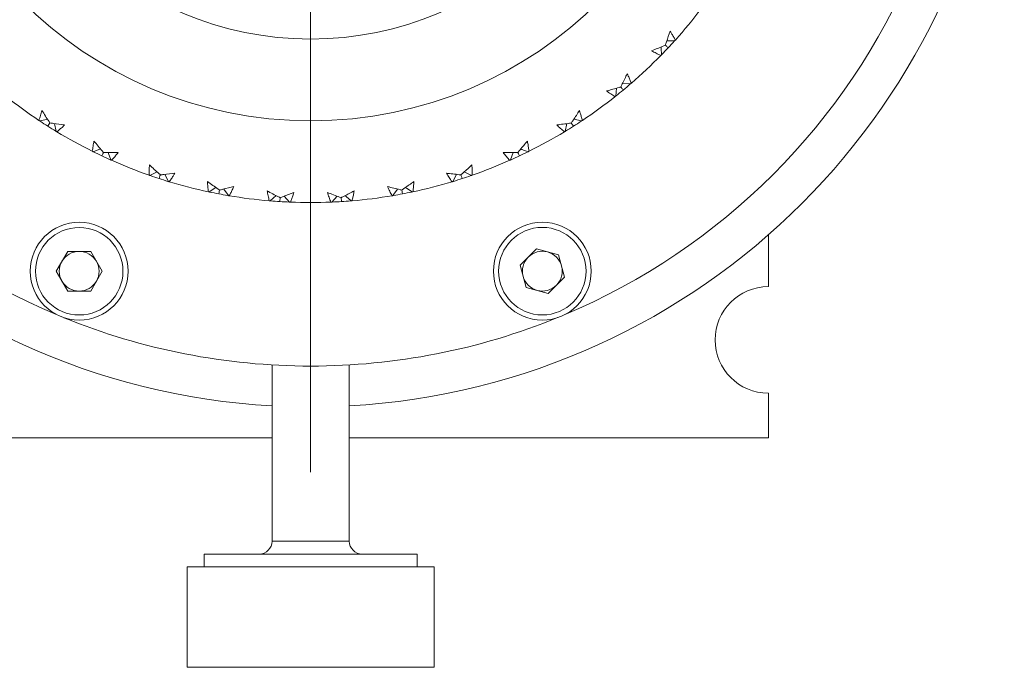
# Model space of a CAD drawing. Header units: inches. Extents: x 1.4 to 30, y 0.7 to 21.5.
# Tile 91 of 93: x 28.1 to 29.6, y 9.7 to 10.6. Entities that reach past the tile are written whole.
import ezdxf

# ---------------------------------------------------------------- set-up
doc = ezdxf.new("R2010")
doc.units = ezdxf.units.IN
doc.header["$MEASUREMENT"] = 0

# ---------------------------------------------------------------- blocks, each defined once
blk = doc.blocks.new('SW_CENTERMARKSYMBOL_9')
at = {"color": 0, "linetype": 'Continuous', "lineweight": 0}
blk.add_line((0, -0.2), (0, -1.1625), dxfattribs=at)

msp = doc.modelspace()

# ---------------------------------------------------------------- linework, layer by layer
at = {"color": 7, "linetype": 'Continuous', "lineweight": 15}
for p, q in [((29.0622, 10.545), (29.0743, 10.5439)), ((29.0526, 10.537), (29.0514, 10.525)), ((28.1862, 10.4839), (28.183, 10.479)), ((28.1956, 10.4711), (28.193, 10.483)), ((28.9768, 10.483), (28.9742, 10.4711)), ((28.9874, 10.4897), (28.9992, 10.487)), ((28.2636, 10.4441), (28.2522, 10.44)), ((28.8948, 10.4388), (28.8907, 10.4274)), ((28.3618, 10.4053), (28.3673, 10.3945)), ((28.808, 10.4053), (28.8025, 10.3945)), ((28.4398, 10.3852), (28.4298, 10.3784)), ((28.4522, 10.3829), (28.459, 10.3728)), ((28.7176, 10.3829), (28.7108, 10.3728)), ((28.5321, 10.3728), (28.523, 10.3648)), ((28.5446, 10.372), (28.5526, 10.3629)), ((28.6252, 10.372), (28.6172, 10.3629)), ((29.2849, 10.3129), (29.2849, 10.2336)), ((28.1958, 10.2572), (28.2133, 10.2876)), ((28.2485, 10.2876), (28.2133, 10.2876)), ((28.2485, 10.2876), (28.266, 10.2572)), ((28.9301, 10.2912), (28.9052, 10.2664)), ((28.9301, 10.2912), (28.964, 10.2821)), ((28.964, 10.2821), (28.9731, 10.2482)), ((28.1958, 10.2572), (28.2133, 10.2268)), ((28.266, 10.2572), (28.2485, 10.2268)), ((28.9143, 10.2325), (28.9052, 10.2664)), ((28.9482, 10.2234), (28.9731, 10.2482)), ((28.2133, 10.2268), (28.2485, 10.2268)), ((28.9143, 10.2325), (28.9482, 10.2234)), ((28.5258, 10.1139), (28.5258, 9.8445)), ((28.644, 9.8445), (28.644, 10.1139)), ((29.2849, 10.0708), (29.2849, 10.0022)), ((28.5258, 10.0022), (27.8849, 10.0022)), ((29.2849, 10.0022), (28.644, 10.0022)), ((28.644, 9.8445), (28.5258, 9.8445)), ((28.4221, 9.8248), (28.4221, 9.8051)), ((28.4221, 9.8248), (28.4392, 9.8248)), ((28.4392, 9.8248), (28.7477, 9.8248)), ((28.7477, 9.8051), (28.7477, 9.8248)), ((28.3959, 9.8051), (28.3959, 9.6516)), ((28.4158, 9.8051), (28.3959, 9.8051)), ((28.7739, 9.8051), (28.4158, 9.8051)), ((28.7739, 9.6516), (28.7739, 9.8051)), ((28.3959, 9.6516), (28.4158, 9.6516)), ((28.4158, 9.6516), (28.7739, 9.6516))]:
    msp.add_line(p, q, dxfattribs=at)
at = {"color": 7, "linetype": 'Continuous', "lineweight": 15, "flags": 128}
for points in [[(29.1296, 10.6093), (29.1314, 10.6094), (29.1417, 10.6097)], [(29.121, 10.6002), (29.121, 10.5984), (29.1214, 10.5881)], [(28.1706, 10.487), (28.1758, 10.4882), (28.181, 10.4894), (28.1824, 10.4897)], [(28.275, 10.4388), (28.2756, 10.4371), (28.2791, 10.4274)], [(28.9062, 10.4441), (28.9079, 10.4435), (28.9176, 10.44)], [(28.3499, 10.4091), (28.3482, 10.4083), (28.3391, 10.4036)], [(28.8199, 10.4091), (28.8216, 10.4083), (28.8307, 10.4036)], [(28.73, 10.3852), (28.7315, 10.3842), (28.74, 10.3784)], [(28.6377, 10.3728), (28.6391, 10.3716), (28.6468, 10.3648)]]:
    msp.add_lwpolyline(points, dxfattribs=at)
at = {"color": 7, "linetype": 'Continuous', "lineweight": 15}
for centre, radius in [((28.5849, 11.1122), 0.625), ((28.5849, 11.1122), 0.5), ((28.2309, 10.2572), 0.0748), ((28.9392, 10.2573), 0.0748), ((28.2309, 10.2572), 0.0669), ((28.9392, 10.2573), 0.0669)]:
    msp.add_circle(centre, radius, dxfattribs=at)
for centre, radius, start, end in [((28.5849, 11.1122), 1.0625, 183.1862, 266.8138), ((28.5849, 11.1122), 1.0625, 273.1862, 356.8138), ((28.5849, 11.1122), 1, 202.8262, 247.1913), ((28.5849, 11.1122), 1, 292.8262, 337.1913), ((28.5849, 11.1122), 0.75, 318.0427, 322.7573), ((28.5849, 11.1122), 0.75, 310.8427, 315.5573), ((28.5849, 11.1122), 0.75, 231.6427, 236.3573), ((28.5849, 11.1122), 0.75, 303.6427, 308.3573), ((28.5849, 11.1122), 0.75, 238.8427, 243.5573), ((28.5849, 11.1122), 0.75, 296.4427, 301.1573), ((28.5849, 11.1122), 0.75, 246.0427, 250.7573), ((28.5849, 11.1122), 0.75, 289.2427, 293.9573), ((28.5849, 11.1122), 0.75, 253.2427, 257.9573), ((28.5849, 11.1122), 0.75, 282.0427, 286.7573), ((28.5849, 11.1122), 0.75, 260.4427, 265.1573), ((28.5849, 11.1122), 0.75, 267.6427, 272.3573), ((28.5849, 11.1122), 0.75, 274.8427, 279.5573), ((28.2309, 10.2572), 0.0304, 90, 150), ((28.2309, 10.2572), 0.0304, 30, 90), ((28.9392, 10.2573), 0.0304, 75, 135), ((28.9392, 10.2573), 0.0304, 15, 75), ((28.2309, 10.2572), 0.0304, 150, 210), ((28.2309, 10.2572), 0.0304, 330, 30), ((28.9392, 10.2573), 0.0304, 135, 195), ((28.9392, 10.2573), 0.0304, 315, 15), ((28.2309, 10.2572), 0.0304, 210, 270), ((28.2309, 10.2572), 0.0304, 270, 330), ((28.9392, 10.2573), 0.0304, 195, 255), ((28.9392, 10.2573), 0.0304, 255, 315), ((29.2849, 10.1522), 0.0814, 90, 270), ((28.5849, 11.1122), 1, 247.8262, 270), ((28.5849, 11.1122), 1, 270, 292.1913), ((28.5062, 9.8445), 0.0197, 270, 0), ((28.6636, 9.8445), 0.0197, 180, 270)]:
    msp.add_arc(centre, radius, start, end, dxfattribs=at)
for points, knots in [([(29.1273, 10.6028), (29.1279, 10.6045), (29.1304, 10.6116), (29.1327, 10.6187), (29.1345, 10.6242)], [0, 0, 0, 0, 0.231715, 1, 1, 1, 1]), ([(29.1345, 10.6242), (29.1352, 10.6231), (29.137, 10.6204), (29.1397, 10.6159), (29.1417, 10.6125), (29.1426, 10.6108)], [0, 0, 0, 0, 0.249908, 0.624893, 1, 1, 1, 1]), ([(29.1064, 10.5943), (29.1095, 10.5955), (29.1157, 10.598), (29.1226, 10.6009), (29.1265, 10.6025), (29.1273, 10.6028)], [0, 0, 0, 0, 0.440572, 0.881145, 1, 1, 1, 1]), ([(29.1316, 10.5988), (29.1306, 10.5998), (29.1291, 10.6011), (29.1277, 10.6025), (29.1273, 10.6028)], [0, 0, 0, 0, 0.725036, 1, 1, 1, 1]), ([(29.1417, 10.6097), (29.1415, 10.6096), (29.1383, 10.6058), (29.1349, 10.6022), (29.1316, 10.5988)], [0, 0, 0, 0, 0.043252, 1, 1, 1, 1]), ([(29.1417, 10.6097), (29.1419, 10.6099), (29.1422, 10.6103), (29.1425, 10.6106), (29.1426, 10.6108)], [0, 0, 0, 0, 0.560002, 1, 1, 1, 1]), ([(29.1204, 10.5871), (29.118, 10.5882), (29.1145, 10.5899), (29.1099, 10.5924), (29.1076, 10.5937), (29.1064, 10.5943)], [0, 0, 0, 0, 0.49985, 0.749906, 1, 1, 1, 1]), ([(29.1214, 10.5881), (29.1212, 10.5879), (29.1208, 10.5875), (29.1205, 10.5872), (29.1204, 10.5871)], [0, 0, 0, 0, 0.559991, 1, 1, 1, 1]), ([(29.1214, 10.5881), (29.1215, 10.5882), (29.125, 10.5917), (29.1284, 10.5953), (29.1316, 10.5988)], [0, 0, 0, 0, 0.043253, 1, 1, 1, 1]), ([(29.0592, 10.5389), (29.06, 10.5404), (29.0633, 10.5472), (29.0665, 10.5539), (29.069, 10.5592)], [0, 0, 0, 0, 0.231715, 1, 1, 1, 1]), ([(29.069, 10.5592), (29.0696, 10.558), (29.071, 10.555), (29.0731, 10.5503), (29.0746, 10.5466), (29.0754, 10.5448)], [0, 0, 0, 0, 0.249909, 0.624894, 1, 1, 1, 1]), ([(29.0743, 10.5439), (29.0741, 10.5438), (29.0704, 10.5405), (29.0666, 10.5373), (29.063, 10.5343)], [0, 0, 0, 0, 0.0432525, 1, 1, 1, 1]), ([(29.0743, 10.5439), (29.0745, 10.5441), (29.0749, 10.5444), (29.0752, 10.5447), (29.0754, 10.5448)], [0, 0, 0, 0, 0.559996, 1, 1, 1, 1]), ([(29.0374, 10.533), (29.0406, 10.5339), (29.047, 10.5355), (29.0543, 10.5375), (29.0583, 10.5386), (29.0592, 10.5389)], [0, 0, 0, 0, 0.440573, 0.881144, 1, 1, 1, 1]), ([(29.0503, 10.5241), (29.0481, 10.5255), (29.0448, 10.5277), (29.0406, 10.5307), (29.0385, 10.5323), (29.0374, 10.533)], [0, 0, 0, 0, 0.49985, 0.749907, 1, 1, 1, 1]), ([(29.0514, 10.525), (29.0516, 10.5251), (29.0555, 10.5281), (29.0593, 10.5313), (29.063, 10.5343)], [0, 0, 0, 0, 0.043254, 1, 1, 1, 1]), ([(29.063, 10.5343), (29.0621, 10.5354), (29.0608, 10.5369), (29.0595, 10.5385), (29.0592, 10.5389)], [0, 0, 0, 0, 0.725033, 1, 1, 1, 1]), ([(29.0514, 10.525), (29.0512, 10.5248), (29.0509, 10.5245), (29.0505, 10.5242), (29.0503, 10.5241)], [0, 0, 0, 0, 0.559984, 1, 1, 1, 1]), ([(28.1694, 10.4878), (28.1701, 10.4903), (28.1711, 10.4941), (28.1727, 10.4991), (28.1735, 10.5016), (28.1739, 10.5028)], [0, 0, 0, 0, 0.49985, 0.749907, 1, 1, 1, 1]), ([(28.1739, 10.5028), (28.1757, 10.5001), (28.1792, 10.4945), (28.1834, 10.4882), (28.1857, 10.4847), (28.1862, 10.4839)], [0, 0, 0, 0, 0.440574, 0.881146, 1, 1, 1, 1]), ([(28.9836, 10.4839), (28.9846, 10.4854), (28.9887, 10.4916), (28.9928, 10.498), (28.9959, 10.5028)], [0, 0, 0, 0, 0.231715, 1, 1, 1, 1]), ([(28.9959, 10.5028), (28.9963, 10.5016), (28.9973, 10.4985), (28.9989, 10.4935), (28.9999, 10.4897), (29.0004, 10.4878)], [0, 0, 0, 0, 0.249909, 0.624893, 1, 1, 1, 1]), ([(28.1706, 10.487), (28.1703, 10.4872), (28.17, 10.4874), (28.1696, 10.4877), (28.1694, 10.4878)], [0, 0, 0, 0, 0.5600015, 1, 1, 1, 1]), ([(28.1706, 10.487), (28.1708, 10.4869), (28.1749, 10.4841), (28.179, 10.4815), (28.183, 10.479)], [0, 0, 0, 0, 0.043252, 1, 1, 1, 1]), ([(28.1862, 10.4839), (28.1879, 10.4837), (28.1954, 10.4826), (28.2028, 10.4816), (28.2085, 10.4809)], [0, 0, 0, 0, 0.231715, 1, 1, 1, 1]), ([(28.2085, 10.4809), (28.2076, 10.48), (28.2052, 10.4777), (28.2014, 10.4742), (28.1984, 10.4717), (28.1969, 10.4704)], [0, 0, 0, 0, 0.249909, 0.624893, 1, 1, 1, 1]), ([(28.9613, 10.4809), (28.9646, 10.4813), (28.9711, 10.4821), (28.9786, 10.4832), (28.9827, 10.4838), (28.9836, 10.4839)], [0, 0, 0, 0, 0.4405723, 0.8811436, 1, 1, 1, 1]), ([(28.9729, 10.4704), (28.971, 10.4721), (28.968, 10.4747), (28.9641, 10.4782), (28.9622, 10.48), (28.9613, 10.4809)], [0, 0, 0, 0, 0.49985, 0.749906, 1, 1, 1, 1]), ([(28.9868, 10.479), (28.986, 10.4802), (28.9849, 10.4818), (28.9839, 10.4835), (28.9836, 10.4839)], [0, 0, 0, 0, 0.7250375, 1, 1, 1, 1]), ([(28.9992, 10.487), (28.999, 10.4869), (28.9949, 10.4841), (28.9908, 10.4815), (28.9868, 10.479)], [0, 0, 0, 0, 0.043252, 1, 1, 1, 1]), ([(28.9992, 10.487), (28.9995, 10.4872), (28.9998, 10.4874), (29.0002, 10.4877), (29.0004, 10.4878)], [0, 0, 0, 0, 0.5600015, 1, 1, 1, 1]), ([(28.1956, 10.4711), (28.1955, 10.4712), (28.1912, 10.4738), (28.187, 10.4764), (28.183, 10.479)], [0, 0, 0, 0, 0.043254, 1, 1, 1, 1]), ([(28.1956, 10.4711), (28.1959, 10.471), (28.1963, 10.4707), (28.1967, 10.4705), (28.1969, 10.4704)], [0, 0, 0, 0, 0.56, 1, 1, 1, 1]), ([(28.9742, 10.4711), (28.9739, 10.471), (28.9735, 10.4707), (28.9731, 10.4705), (28.9729, 10.4704)], [0, 0, 0, 0, 0.56, 1, 1, 1, 1]), ([(28.9742, 10.4711), (28.9743, 10.4712), (28.9786, 10.4738), (28.9828, 10.4764), (28.9868, 10.479)], [0, 0, 0, 0, 0.043254, 1, 1, 1, 1]), ([(28.2509, 10.4407), (28.2513, 10.4433), (28.2519, 10.4472), (28.2528, 10.4523), (28.2533, 10.4549), (28.2535, 10.4561)], [0, 0, 0, 0, 0.499851, 0.749907, 1, 1, 1, 1]), ([(28.2535, 10.4561), (28.2556, 10.4536), (28.2599, 10.4485), (28.2647, 10.4428), (28.2675, 10.4396), (28.2681, 10.4389)], [0, 0, 0, 0, 0.440573, 0.881145, 1, 1, 1, 1]), ([(28.9017, 10.4389), (28.9029, 10.4402), (28.9078, 10.4459), (28.9126, 10.4517), (28.9163, 10.4561)], [0, 0, 0, 0, 0.231714, 1, 1, 1, 1]), ([(28.9163, 10.4561), (28.9165, 10.4549), (28.9172, 10.4517), (28.918, 10.4465), (28.9186, 10.4426), (28.9189, 10.4407)], [0, 0, 0, 0, 0.24991, 0.624892, 1, 1, 1, 1]), ([(28.2522, 10.44), (28.252, 10.4402), (28.2515, 10.4404), (28.2511, 10.4406), (28.2509, 10.4407)], [0, 0, 0, 0, 0.560004, 1, 1, 1, 1]), ([(28.2522, 10.44), (28.2524, 10.4399), (28.2568, 10.4377), (28.2613, 10.4356), (28.2656, 10.4336)], [0, 0, 0, 0, 0.0432532, 1, 1, 1, 1]), ([(28.2656, 10.4336), (28.2662, 10.4349), (28.267, 10.4367), (28.2679, 10.4384), (28.2681, 10.4389)], [0, 0, 0, 0, 0.7250306, 1, 1, 1, 1]), ([(28.2681, 10.4389), (28.2698, 10.4389), (28.2773, 10.4387), (28.2849, 10.4387), (28.2906, 10.4387)], [0, 0, 0, 0, 0.231716, 1, 1, 1, 1]), ([(28.2906, 10.4387), (28.2898, 10.4377), (28.2877, 10.4352), (28.2843, 10.4312), (28.2817, 10.4283), (28.2804, 10.4268)], [0, 0, 0, 0, 0.249908, 0.624893, 1, 1, 1, 1]), ([(28.8792, 10.4387), (28.8825, 10.4387), (28.8891, 10.4387), (28.8966, 10.4388), (28.9008, 10.4389), (28.9017, 10.4389)], [0, 0, 0, 0, 0.440572, 0.881144, 1, 1, 1, 1]), ([(28.8894, 10.4268), (28.8877, 10.4288), (28.885, 10.4317), (28.8816, 10.4357), (28.88, 10.4377), (28.8792, 10.4387)], [0, 0, 0, 0, 0.499851, 0.749908, 1, 1, 1, 1]), ([(28.9042, 10.4336), (28.9036, 10.4349), (28.9028, 10.4367), (28.9019, 10.4384), (28.9017, 10.4389)], [0, 0, 0, 0, 0.7250306, 1, 1, 1, 1]), ([(28.9176, 10.44), (28.9174, 10.4399), (28.913, 10.4377), (28.9085, 10.4356), (28.9042, 10.4336)], [0, 0, 0, 0, 0.0432532, 1, 1, 1, 1]), ([(28.9176, 10.44), (28.9178, 10.4402), (28.9183, 10.4404), (28.9187, 10.4406), (28.9189, 10.4407)], [0, 0, 0, 0, 0.560004, 1, 1, 1, 1]), ([(28.2791, 10.4274), (28.2789, 10.4275), (28.2743, 10.4294), (28.2698, 10.4316), (28.2656, 10.4336)], [0, 0, 0, 0, 0.043252, 1, 1, 1, 1]), ([(28.2791, 10.4274), (28.2793, 10.4273), (28.2797, 10.4271), (28.2802, 10.4269), (28.2804, 10.4268)], [0, 0, 0, 0, 0.56, 1, 1, 1, 1]), ([(28.8907, 10.4274), (28.8905, 10.4273), (28.8901, 10.4271), (28.8896, 10.4269), (28.8894, 10.4268)], [0, 0, 0, 0, 0.56, 1, 1, 1, 1]), ([(28.8907, 10.4274), (28.8909, 10.4275), (28.8955, 10.4294), (28.9, 10.4316), (28.9042, 10.4336)], [0, 0, 0, 0, 0.043252, 1, 1, 1, 1]), ([(28.3377, 10.4041), (28.3378, 10.4067), (28.3378, 10.4107), (28.3381, 10.4159), (28.3383, 10.4185), (28.3384, 10.4198)], [0, 0, 0, 0, 0.499851, 0.749908, 1, 1, 1, 1]), ([(28.3384, 10.4198), (28.3408, 10.4175), (28.3456, 10.413), (28.3512, 10.4079), (28.3543, 10.4051), (28.355, 10.4045)], [0, 0, 0, 0, 0.440571, 0.881144, 1, 1, 1, 1]), ([(28.355, 10.4045), (28.3567, 10.4047), (28.3642, 10.4055), (28.3716, 10.4064), (28.3774, 10.4071)], [0, 0, 0, 0, 0.231715, 1, 1, 1, 1]), ([(28.3774, 10.4071), (28.3767, 10.406), (28.3749, 10.4032), (28.3721, 10.3989), (28.3698, 10.3957), (28.3687, 10.394)], [0, 0, 0, 0, 0.249909, 0.624893, 1, 1, 1, 1]), ([(28.7924, 10.4071), (28.7957, 10.4067), (28.8023, 10.4059), (28.8098, 10.4051), (28.8139, 10.4046), (28.8148, 10.4045)], [0, 0, 0, 0, 0.440572, 0.881144, 1, 1, 1, 1]), ([(28.8011, 10.394), (28.7996, 10.3962), (28.7974, 10.3994), (28.7945, 10.4038), (28.7931, 10.406), (28.7924, 10.4071)], [0, 0, 0, 0, 0.49985, 0.749907, 1, 1, 1, 1]), ([(28.8148, 10.4045), (28.8161, 10.4057), (28.8217, 10.4107), (28.8272, 10.4158), (28.8314, 10.4198)], [0, 0, 0, 0, 0.231717, 1, 1, 1, 1]), ([(28.8314, 10.4198), (28.8315, 10.4185), (28.8318, 10.4152), (28.832, 10.41), (28.832, 10.4061), (28.8321, 10.4041)], [0, 0, 0, 0, 0.249909, 0.624893, 1, 1, 1, 1]), ([(28.3391, 10.4036), (28.3388, 10.4037), (28.3384, 10.4039), (28.3379, 10.404), (28.3377, 10.4041)], [0, 0, 0, 0, 0.559991, 1, 1, 1, 1]), ([(28.3391, 10.4036), (28.3393, 10.4036), (28.3439, 10.4019), (28.3486, 10.4004), (28.3531, 10.3989)], [0, 0, 0, 0, 0.043253, 1, 1, 1, 1]), ([(28.3531, 10.3989), (28.3536, 10.4003), (28.3542, 10.4022), (28.3548, 10.404), (28.355, 10.4045)], [0, 0, 0, 0, 0.725041, 1, 1, 1, 1]), ([(28.3678, 10.3943), (28.3674, 10.3944), (28.3625, 10.3959), (28.3576, 10.3974), (28.3531, 10.3989)], [0, 0, 0, 0, 0.074833, 1, 1, 1, 1]), ([(28.3673, 10.3945), (28.3676, 10.3944), (28.368, 10.3942), (28.3685, 10.3941), (28.3687, 10.394)], [0, 0, 0, 0, 0.559985, 1, 1, 1, 1]), ([(28.4271, 10.3943), (28.4298, 10.3924), (28.4351, 10.3885), (28.4413, 10.3842), (28.4447, 10.3818), (28.4455, 10.3813)], [0, 0, 0, 0, 0.440573, 0.881145, 1, 1, 1, 1]), ([(28.4284, 10.3787), (28.4281, 10.3813), (28.4277, 10.3852), (28.4273, 10.3904), (28.4272, 10.393), (28.4271, 10.3943)], [0, 0, 0, 0, 0.499851, 0.749906, 1, 1, 1, 1]), ([(28.7243, 10.3813), (28.7258, 10.3823), (28.7319, 10.3866), (28.738, 10.391), (28.7427, 10.3943)], [0, 0, 0, 0, 0.231715, 1, 1, 1, 1]), ([(28.7427, 10.3943), (28.7426, 10.393), (28.7425, 10.3898), (28.742, 10.3846), (28.7416, 10.3807), (28.7414, 10.3787)], [0, 0, 0, 0, 0.24991, 0.624894, 1, 1, 1, 1]), ([(28.8025, 10.3945), (28.8022, 10.3944), (28.8018, 10.3942), (28.8013, 10.3941), (28.8011, 10.394)], [0, 0, 0, 0, 0.559985, 1, 1, 1, 1]), ([(28.8025, 10.3945), (28.8027, 10.3945), (28.8075, 10.3959), (28.8122, 10.3974), (28.8167, 10.3989)], [0, 0, 0, 0, 0.043253, 1, 1, 1, 1]), ([(28.8167, 10.3989), (28.8162, 10.4003), (28.8156, 10.4022), (28.815, 10.404), (28.8148, 10.4045)], [0, 0, 0, 0, 0.725041, 1, 1, 1, 1]), ([(28.8307, 10.4036), (28.8305, 10.4036), (28.8259, 10.4019), (28.8212, 10.4004), (28.8167, 10.3989)], [0, 0, 0, 0, 0.043253, 1, 1, 1, 1]), ([(28.8307, 10.4036), (28.831, 10.4037), (28.8314, 10.4039), (28.8319, 10.404), (28.8321, 10.4041)], [0, 0, 0, 0, 0.559991, 1, 1, 1, 1]), ([(28.4298, 10.3784), (28.4295, 10.3785), (28.4291, 10.3786), (28.4286, 10.3787), (28.4284, 10.3787)], [0, 0, 0, 0, 0.559991, 1, 1, 1, 1]), ([(28.4298, 10.3784), (28.43, 10.3784), (28.4349, 10.3773), (28.4397, 10.3764), (28.4444, 10.3755)], [0, 0, 0, 0, 0.043252, 1, 1, 1, 1]), ([(28.4444, 10.3755), (28.4446, 10.3769), (28.445, 10.3788), (28.4454, 10.3808), (28.4455, 10.3813)], [0, 0, 0, 0, 0.725037, 1, 1, 1, 1]), ([(28.4595, 10.3728), (28.4591, 10.3728), (28.454, 10.3736), (28.449, 10.3746), (28.4444, 10.3755)], [0, 0, 0, 0, 0.074833, 1, 1, 1, 1]), ([(28.4455, 10.3813), (28.4472, 10.3817), (28.4545, 10.3834), (28.4618, 10.3852), (28.4674, 10.3867)], [0, 0, 0, 0, 0.2317156, 1, 1, 1, 1]), ([(28.4674, 10.3867), (28.4668, 10.3855), (28.4655, 10.3825), (28.4631, 10.3778), (28.4613, 10.3744), (28.4604, 10.3726)], [0, 0, 0, 0, 0.24991, 0.624894, 1, 1, 1, 1]), ([(28.5183, 10.3802), (28.5212, 10.3786), (28.527, 10.3754), (28.5337, 10.3719), (28.5374, 10.37), (28.5382, 10.3696)], [0, 0, 0, 0, 0.440572, 0.881145, 1, 1, 1, 1]), ([(28.5216, 10.3649), (28.521, 10.3674), (28.5201, 10.3713), (28.519, 10.3764), (28.5185, 10.3789), (28.5183, 10.3802)], [0, 0, 0, 0, 0.499851, 0.749906, 1, 1, 1, 1]), ([(28.5382, 10.3696), (28.5398, 10.3702), (28.5469, 10.3728), (28.5539, 10.3755), (28.5592, 10.3776)], [0, 0, 0, 0, 0.231716, 1, 1, 1, 1]), ([(28.5592, 10.3776), (28.5588, 10.3764), (28.5578, 10.3733), (28.5561, 10.3684), (28.5547, 10.3647), (28.5541, 10.3628)], [0, 0, 0, 0, 0.249909, 0.624892, 1, 1, 1, 1]), ([(28.6106, 10.3776), (28.6137, 10.3764), (28.6198, 10.374), (28.6268, 10.3713), (28.6308, 10.3699), (28.6316, 10.3696)], [0, 0, 0, 0, 0.440572, 0.881144, 1, 1, 1, 1]), ([(28.6157, 10.3628), (28.6148, 10.3653), (28.6134, 10.369), (28.6118, 10.3739), (28.611, 10.3764), (28.6106, 10.3776)], [0, 0, 0, 0, 0.4998522, 0.7499076, 1, 1, 1, 1]), ([(28.6316, 10.3696), (28.6332, 10.3704), (28.6398, 10.3739), (28.6464, 10.3775), (28.6515, 10.3802)], [0, 0, 0, 0, 0.231716, 1, 1, 1, 1]), ([(28.6515, 10.3802), (28.6513, 10.3789), (28.6507, 10.3757), (28.6496, 10.3706), (28.6487, 10.3668), (28.6482, 10.3649)], [0, 0, 0, 0, 0.249911, 0.624892, 1, 1, 1, 1]), ([(28.7024, 10.3867), (28.7056, 10.3858), (28.7121, 10.3842), (28.7194, 10.3824), (28.7235, 10.3815), (28.7243, 10.3813)], [0, 0, 0, 0, 0.440573, 0.881144, 1, 1, 1, 1]), ([(28.7094, 10.3726), (28.7082, 10.3749), (28.7064, 10.3784), (28.7041, 10.3831), (28.703, 10.3855), (28.7024, 10.3867)], [0, 0, 0, 0, 0.49985, 0.749907, 1, 1, 1, 1]), ([(28.7108, 10.3729), (28.711, 10.3729), (28.7159, 10.3737), (28.7208, 10.3746), (28.7254, 10.3755)], [0, 0, 0, 0, 0.0432529, 1, 1, 1, 1]), ([(28.7254, 10.3755), (28.7252, 10.3769), (28.7248, 10.3788), (28.7244, 10.3808), (28.7243, 10.3813)], [0, 0, 0, 0, 0.725037, 1, 1, 1, 1]), ([(28.7405, 10.3785), (28.7401, 10.3784), (28.7351, 10.3773), (28.7301, 10.3764), (28.7254, 10.3755)], [0, 0, 0, 0, 0.074833, 1, 1, 1, 1]), ([(28.74, 10.3784), (28.7403, 10.3785), (28.7407, 10.3786), (28.7412, 10.3787), (28.7414, 10.3787)], [0, 0, 0, 0, 0.559991, 1, 1, 1, 1]), ([(28.459, 10.3728), (28.4592, 10.3728), (28.4597, 10.3727), (28.4602, 10.3726), (28.4604, 10.3726)], [0, 0, 0, 0, 0.559997, 1, 1, 1, 1]), ([(28.523, 10.3648), (28.5227, 10.3648), (28.5223, 10.3648), (28.5218, 10.3649), (28.5216, 10.3649)], [0, 0, 0, 0, 0.559994, 1, 1, 1, 1]), ([(28.523, 10.3648), (28.5232, 10.3647), (28.5281, 10.3643), (28.5331, 10.364), (28.5378, 10.3637)], [0, 0, 0, 0, 0.0432527, 1, 1, 1, 1]), ([(28.5378, 10.3637), (28.5379, 10.3651), (28.538, 10.3671), (28.5381, 10.369), (28.5382, 10.3696)], [0, 0, 0, 0, 0.725038, 1, 1, 1, 1]), ([(28.5526, 10.3629), (28.5524, 10.3629), (28.5475, 10.3631), (28.5425, 10.3634), (28.5378, 10.3637)], [0, 0, 0, 0, 0.043253, 1, 1, 1, 1]), ([(28.5526, 10.3629), (28.5529, 10.3629), (28.5534, 10.3629), (28.5538, 10.3628), (28.5541, 10.3628)], [0, 0, 0, 0, 0.559994, 1, 1, 1, 1]), ([(28.6172, 10.3629), (28.6169, 10.3629), (28.6164, 10.3629), (28.616, 10.3628), (28.6157, 10.3628)], [0, 0, 0, 0, 0.559994, 1, 1, 1, 1]), ([(28.6172, 10.3629), (28.6174, 10.3629), (28.6223, 10.3631), (28.6273, 10.3634), (28.632, 10.3637)], [0, 0, 0, 0, 0.043253, 1, 1, 1, 1]), ([(28.632, 10.3637), (28.6319, 10.3651), (28.6318, 10.3671), (28.6317, 10.369), (28.6316, 10.3696)], [0, 0, 0, 0, 0.725038, 1, 1, 1, 1]), ([(28.6468, 10.3648), (28.6466, 10.3647), (28.6417, 10.3643), (28.6367, 10.364), (28.632, 10.3637)], [0, 0, 0, 0, 0.0432527, 1, 1, 1, 1]), ([(28.6468, 10.3648), (28.6471, 10.3648), (28.6475, 10.3648), (28.648, 10.3649), (28.6482, 10.3649)], [0, 0, 0, 0, 0.559994, 1, 1, 1, 1]), ([(28.7108, 10.3728), (28.7106, 10.3728), (28.7101, 10.3727), (28.7096, 10.3726), (28.7094, 10.3726)], [0, 0, 0, 0, 0.559997, 1, 1, 1, 1])]:
    msp.add_open_spline(points, degree=3, knots=knots, dxfattribs=at)

# ---------------------------------------------------------------- block references
at = {"color": 7, "linetype": 'Continuous', "lineweight": 0}
msp.add_blockref('SW_CENTERMARKSYMBOL_9', (28.5849, 11.1122), dxfattribs=at)

doc.saveas('drawing.dxf')
